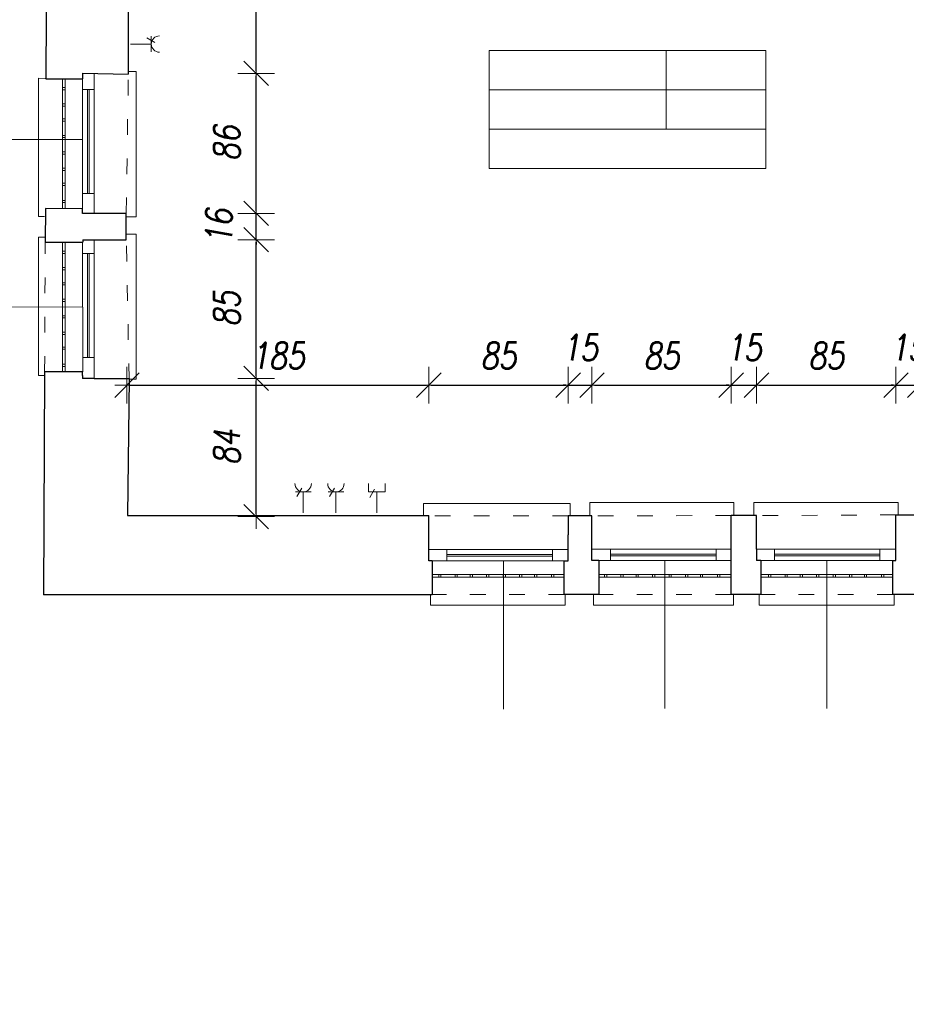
# Model space of a CAD drawing. Header units: millimetres. Extents: x -60479 to 14193, y -32440 to 949.
# Tile 3 of 68: x -56203 to -50784, y -28764 to -22746. Entities that reach past the tile are written whole.
import ezdxf

# ---------------------------------------------------------------- set-up
doc = ezdxf.new("R2010")
doc.units = ezdxf.units.MM
doc.header["$LTSCALE"] = 8
doc.linetypes.add('ACAD_ISO03W100', pattern=[30, 12, -18])
doc.layers.get('Defpoints').update_dxf_attribs({"lineweight": 0})
for name, color, linetype, lineweight in [('A_DIMEN', 7, 'Continuous', 0), ('BAM_OPISY POWIERZCHNI', 40, 'Continuous', 0), ('instalacje', 6, 'Continuous', 0), ('parter_dzwi i okna', 3, 'Continuous', 0), ('parter_kraty', 8, 'Continuous', 0), ('parter_parapet', 6, 'Continuous', 0), ('parter_podciąg', 2, 'ACAD_ISO03W100', 0), ('parter_rzut', 7, 'Continuous', 30), ('RZUT_wymiarowanie', 2, 'Continuous', 0), ('wymiarowanie', 4, 'Continuous', 0)]:
    doc.layers.add(name, color=color, linetype=linetype, lineweight=lineweight)
doc.styles.add('ROMANS1', font='romans.shx', dxfattribs={"width": 0.8, "oblique": 10})
doc.dimstyles.new('NARCH100', dxfattribs={"dimscale": 100, "dimtxt": 1.6, "dimasz": 0.15, "dimexe": 0, "dimexo": 0, "dimgap": 1, "dimtad": 1, "dimdec": 0, "dimlfac": 0.1, "dimrnd": 1, "dimdsep": 46, "dimtxsty": 'ROMANS1', "dimblk": 'wym', "dimcen": -1.5, "dimse1": 1, "dimse2": 1, "dimclrd": 4, "dimclre": 4, "dimclrt": 3, "dimadec": 0, "dimazin": 0, "dimtfac": 0.04, "dimtdec": 0, "dimtmove": 2, "dimatfit": 3, "dimldrblk": 'wym', "dimfxl": 0, "dimtolj": 1, "dimarcsym": 0})

# ---------------------------------------------------------------- blocks, each defined once
blk = doc.blocks.new('wym')
at = {"layer": 'A_DIMEN', "color": 4, "ltscale": 100}
for p, q in [((-5, -5), (5, 5)), ((0, -7.5), (0, 7.5)), ((-5, 0), (5, 0))]:
    blk.add_line(p, q, dxfattribs=at)
blk = doc.blocks.new('*D120')
at = {"layer": 'Defpoints', "color": 0, "transparency": 16777216}
for p in [(-59748.6, -24897.4), (-56051, -24897.4), (-56057.1, -26261.6)]:
    blk.add_point(p, dxfattribs=at)
at = {"layer": 'RZUT_wymiarowanie', "color": 4, "lineweight": -2, "transparency": 16777216}
blk.add_line((-59748.6, -26246.6), (-59748.6, -24912.4), dxfattribs=at)
at = {"layer": 'RZUT_wymiarowanie', "color": 4, "lineweight": -2, "transparency": 16777216, "xscale": 15, "yscale": 15, "zscale": 15}
for p, rotation in [((-59748.6, -24897.4), 90), ((-59748.6, -26261.6), 270)]:
    blk.add_blockref('wym', p, dxfattribs=dict(at, rotation=rotation))
at = {"layer": 'RZUT_wymiarowanie', "color": 3, "transparency": 16777216, "insert": (-59928.6, -25579.5), "char_height": 160, "attachment_point": 5, "rotation": 90, "style": 'ROMANS1'}
blk.add_mtext('\\A1;136', dxfattribs=at)
blk = doc.blocks.new('*D121')
at = {"layer": 'Defpoints', "color": 0, "transparency": 16777216}
for p in [(-59748.6, -23107.5), (-56043.1, -23107.5), (-56051, -24897.4)]:
    blk.add_point(p, dxfattribs=at)
at = {"layer": 'RZUT_wymiarowanie', "color": 4, "lineweight": -2, "transparency": 16777216}
blk.add_line((-59748.6, -24882.4), (-59748.6, -23122.5), dxfattribs=at)
at = {"layer": 'RZUT_wymiarowanie', "color": 4, "lineweight": -2, "transparency": 16777216, "xscale": 15, "yscale": 15, "zscale": 15}
for p, rotation in [((-59748.6, -23107.5), 90), ((-59748.6, -24897.4), 270)]:
    blk.add_blockref('wym', p, dxfattribs=dict(at, rotation=rotation))
at = {"layer": 'RZUT_wymiarowanie', "color": 3, "transparency": 16777216, "insert": (-59928.6, -24002.4), "char_height": 160, "attachment_point": 5, "rotation": 90, "style": 'ROMANS1'}
blk.add_mtext('\\A1;179', dxfattribs=at)
blk = doc.blocks.new('*D122')
at = {"layer": 'Defpoints', "color": 0, "transparency": 16777216}
for p in [(-59748.6, -21911.8), (-56037.8, -21911.8), (-56043.1, -23107.5)]:
    blk.add_point(p, dxfattribs=at)
at = {"layer": 'RZUT_wymiarowanie', "color": 4, "lineweight": -2, "transparency": 16777216}
blk.add_line((-59748.6, -23092.5), (-59748.6, -21926.8), dxfattribs=at)
at = {"layer": 'RZUT_wymiarowanie', "color": 4, "lineweight": -2, "transparency": 16777216, "xscale": 15, "yscale": 15, "zscale": 15}
for p, rotation in [((-59748.6, -21911.8), 90), ((-59748.6, -23107.5), 270)]:
    blk.add_blockref('wym', p, dxfattribs=dict(at, rotation=rotation))
at = {"layer": 'RZUT_wymiarowanie', "color": 3, "transparency": 16777216, "insert": (-59928.6, -22509.7), "char_height": 160, "attachment_point": 5, "rotation": 90, "style": 'ROMANS1'}
blk.add_mtext('\\A1;120', dxfattribs=at)
blk = doc.blocks.new('*D147')
at = {"layer": 'Defpoints', "color": 0, "transparency": 16777216}
for p in [(-60194.2, -1738.3), (-56057.1, -1738.3), (-56057.1, -26261.6)]:
    blk.add_point(p, dxfattribs=at)
at = {"layer": 'RZUT_wymiarowanie', "color": 4, "lineweight": -2, "transparency": 16777216}
blk.add_line((-60194.2, -26246.6), (-60194.2, -1753.3), dxfattribs=at)
at = {"layer": 'RZUT_wymiarowanie', "color": 4, "lineweight": -2, "transparency": 16777216, "xscale": 15, "yscale": 15, "zscale": 15}
for p, rotation in [((-60194.2, -1738.3), 90), ((-60194.2, -26261.6), 270)]:
    blk.add_blockref('wym', p, dxfattribs=dict(at, rotation=rotation))
at = {"layer": 'RZUT_wymiarowanie', "color": 3, "transparency": 16777216, "insert": (-60374.2, -13999.9), "char_height": 160, "attachment_point": 5, "rotation": 90, "style": 'ROMANS1'}
blk.add_mtext('\\A1;2452', dxfattribs=at)
blk = doc.blocks.new('*D228')
at = {"layer": 'Defpoints', "color": 0, "transparency": 16777216}
for p in [(-56057.1, -26261.6), (-53681.9, -26261.6), (-53681.9, -31813.7)]:
    blk.add_point(p, dxfattribs=at)
at = {"layer": 'RZUT_wymiarowanie', "color": 4, "lineweight": -2, "transparency": 16777216}
blk.add_line((-56042.1, -31813.7), (-53696.9, -31813.7), dxfattribs=at)
at = {"layer": 'RZUT_wymiarowanie', "color": 4, "lineweight": -2, "transparency": 16777216, "xscale": 15, "yscale": 15, "zscale": 15, "rotation": 179.9999999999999}
blk.add_blockref('wym', (-56057.1, -31813.7), dxfattribs=at)
at = {"layer": 'RZUT_wymiarowanie', "color": 4, "lineweight": -2, "transparency": 16777216, "xscale": 15, "yscale": 15, "zscale": 15}
blk.add_blockref('wym', (-53681.9, -31813.7), dxfattribs=at)
at = {"layer": 'RZUT_wymiarowanie', "color": 3, "transparency": 16777216, "insert": (-54869.5, -31633.7), "char_height": 160, "attachment_point": 5, "style": 'ROMANS1'}
blk.add_mtext('\\A1;238', dxfattribs=at)
blk = doc.blocks.new('*D229')
at = {"layer": 'Defpoints', "color": 0, "transparency": 16777216}
for p in [(-53681.9, -26261.6), (-52875, -26258.7), (-52875, -31813.7)]:
    blk.add_point(p, dxfattribs=at)
at = {"layer": 'RZUT_wymiarowanie', "color": 4, "lineweight": -2, "transparency": 16777216}
blk.add_line((-53666.9, -31813.7), (-52890, -31813.7), dxfattribs=at)
at = {"layer": 'RZUT_wymiarowanie', "color": 4, "lineweight": -2, "transparency": 16777216, "xscale": 15, "yscale": 15, "zscale": 15, "rotation": 179.9999999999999}
blk.add_blockref('wym', (-53681.9, -31813.7), dxfattribs=at)
at = {"layer": 'RZUT_wymiarowanie', "color": 4, "lineweight": -2, "transparency": 16777216, "xscale": 15, "yscale": 15, "zscale": 15}
blk.add_blockref('wym', (-52875, -31813.7), dxfattribs=at)
at = {"layer": 'RZUT_wymiarowanie', "color": 3, "transparency": 16777216, "insert": (-53278.5, -31633.7), "char_height": 160, "attachment_point": 5, "style": 'ROMANS1'}
blk.add_mtext('\\A1;81', dxfattribs=at)
blk = doc.blocks.new('*D230')
at = {"layer": 'Defpoints', "color": 0, "transparency": 16777216}
for p in [(-52875, -26258.7), (-52663.1, -26258.7), (-52663.1, -31813.7)]:
    blk.add_point(p, dxfattribs=at)
at = {"layer": 'RZUT_wymiarowanie', "color": 4, "lineweight": -2, "transparency": 16777216}
for p, q in [((-52890, -31813.7), (-52905, -31813.7)), ((-52875, -31813.7), (-52663.1, -31813.7)), ((-52648.1, -31813.7), (-52633.1, -31813.7))]:
    blk.add_line(p, q, dxfattribs=at)
at = {"layer": 'RZUT_wymiarowanie', "color": 4, "lineweight": -2, "transparency": 16777216, "xscale": 15, "yscale": 15, "zscale": 15}
for p, rotation in [((-52875, -31813.7), 359.9999999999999), ((-52663.1, -31813.7), 179.9999999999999)]:
    blk.add_blockref('wym', p, dxfattribs=dict(at, rotation=rotation))
at = {"layer": 'RZUT_wymiarowanie', "color": 3, "transparency": 16777216, "insert": (-52769.1, -31594.7), "char_height": 160, "attachment_point": 5, "style": 'ROMANS1'}
blk.add_mtext('\\A1;21', dxfattribs=at)
blk = doc.blocks.new('*D231')
at = {"layer": 'Defpoints', "color": 0, "transparency": 16777216}
for p in [(-52663.1, -26258.7), (-51855.1, -26258.7), (-51855.1, -31813.7)]:
    blk.add_point(p, dxfattribs=at)
at = {"layer": 'RZUT_wymiarowanie', "color": 4, "lineweight": -2, "transparency": 16777216}
blk.add_line((-52648.1, -31813.7), (-51870.1, -31813.7), dxfattribs=at)
at = {"layer": 'RZUT_wymiarowanie', "color": 4, "lineweight": -2, "transparency": 16777216, "xscale": 15, "yscale": 15, "zscale": 15, "rotation": 179.9999999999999}
blk.add_blockref('wym', (-52663.1, -31813.7), dxfattribs=at)
at = {"layer": 'RZUT_wymiarowanie', "color": 4, "lineweight": -2, "transparency": 16777216, "xscale": 15, "yscale": 15, "zscale": 15}
blk.add_blockref('wym', (-51855.1, -31813.7), dxfattribs=at)
at = {"layer": 'RZUT_wymiarowanie', "color": 3, "transparency": 16777216, "insert": (-52259.1, -31633.7), "char_height": 160, "attachment_point": 5, "style": 'ROMANS1'}
blk.add_mtext('\\A1;81', dxfattribs=at)
blk = doc.blocks.new('*D232')
at = {"layer": 'Defpoints', "color": 0, "transparency": 16777216}
for p in [(-51855.1, -26258.7), (-51673.5, -26258.7), (-51673.5, -31813.7)]:
    blk.add_point(p, dxfattribs=at)
at = {"layer": 'RZUT_wymiarowanie', "color": 4, "lineweight": -2, "transparency": 16777216}
for p, q in [((-51870.1, -31813.7), (-51885.1, -31813.7)), ((-51855.1, -31813.7), (-51673.5, -31813.7)), ((-51658.5, -31813.7), (-51643.5, -31813.7))]:
    blk.add_line(p, q, dxfattribs=at)
at = {"layer": 'RZUT_wymiarowanie', "color": 4, "lineweight": -2, "transparency": 16777216, "xscale": 15, "yscale": 15, "zscale": 15}
for p, rotation in [((-51855.1, -31813.7), 359.9999999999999), ((-51673.5, -31813.7), 179.9999999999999)]:
    blk.add_blockref('wym', p, dxfattribs=dict(at, rotation=rotation))
at = {"layer": 'RZUT_wymiarowanie', "color": 3, "transparency": 16777216, "insert": (-51764.3, -31610.4), "char_height": 160, "attachment_point": 5, "style": 'ROMANS1'}
blk.add_mtext('\\A1;18', dxfattribs=at)
blk = doc.blocks.new('*D233')
at = {"layer": 'Defpoints', "color": 0, "transparency": 16777216}
for p in [(-51673.5, -26258.7), (-50866.5, -26258.7), (-50866.5, -31813.7)]:
    blk.add_point(p, dxfattribs=at)
at = {"layer": 'RZUT_wymiarowanie', "color": 4, "lineweight": -2, "transparency": 16777216}
blk.add_line((-51658.5, -31813.7), (-50881.5, -31813.7), dxfattribs=at)
at = {"layer": 'RZUT_wymiarowanie', "color": 4, "lineweight": -2, "transparency": 16777216, "xscale": 15, "yscale": 15, "zscale": 15, "rotation": 179.9999999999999}
blk.add_blockref('wym', (-51673.5, -31813.7), dxfattribs=at)
at = {"layer": 'RZUT_wymiarowanie', "color": 4, "lineweight": -2, "transparency": 16777216, "xscale": 15, "yscale": 15, "zscale": 15}
blk.add_blockref('wym', (-50866.5, -31813.7), dxfattribs=at)
at = {"layer": 'RZUT_wymiarowanie', "color": 3, "transparency": 16777216, "insert": (-51270, -31633.7), "char_height": 160, "attachment_point": 5, "style": 'ROMANS1'}
blk.add_mtext('\\A1;81', dxfattribs=at)
blk = doc.blocks.new('*D234')
at = {"layer": 'Defpoints', "color": 0, "transparency": 16777216}
for p in [(-50866.5, -26258.7), (-50668.1, -26258.7), (-50668.1, -31813.7)]:
    blk.add_point(p, dxfattribs=at)
at = {"layer": 'RZUT_wymiarowanie', "color": 4, "lineweight": -2, "transparency": 16777216}
for p, q in [((-50881.5, -31813.7), (-50896.5, -31813.7)), ((-50866.5, -31813.7), (-50668.1, -31813.7)), ((-50653.1, -31813.7), (-50638.1, -31813.7))]:
    blk.add_line(p, q, dxfattribs=at)
at = {"layer": 'RZUT_wymiarowanie', "color": 4, "lineweight": -2, "transparency": 16777216, "xscale": 15, "yscale": 15, "zscale": 15}
for p, rotation in [((-50866.5, -31813.7), 359.9999999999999), ((-50668.1, -31813.7), 179.9999999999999)]:
    blk.add_blockref('wym', p, dxfattribs=dict(at, rotation=rotation))
at = {"layer": 'RZUT_wymiarowanie', "color": 3, "transparency": 16777216, "insert": (-50767.3, -31623.4), "char_height": 160, "attachment_point": 5, "style": 'ROMANS1'}
blk.add_mtext('\\A1;20', dxfattribs=at)
blk = doc.blocks.new('*D178')
at = {"layer": 'Defpoints', "color": 0, "transparency": 16777216}
for p in [(-56057.1, -26261.6), (-1532.1, -26294.4), (-1532.1, -32327.7)]:
    blk.add_point(p, dxfattribs=at)
at = {"layer": 'RZUT_wymiarowanie', "color": 4, "lineweight": -2, "transparency": 16777216}
blk.add_line((-56042.1, -32327.7), (-1547.1, -32327.7), dxfattribs=at)
at = {"layer": 'RZUT_wymiarowanie', "color": 4, "lineweight": -2, "transparency": 16777216, "xscale": 15, "yscale": 15, "zscale": 15, "rotation": 179.9999999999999}
blk.add_blockref('wym', (-56057.1, -32327.7), dxfattribs=at)
at = {"layer": 'RZUT_wymiarowanie', "color": 4, "lineweight": -2, "transparency": 16777216, "xscale": 15, "yscale": 15, "zscale": 15}
blk.add_blockref('wym', (-1532.1, -32327.7), dxfattribs=at)
at = {"layer": 'RZUT_wymiarowanie', "color": 3, "transparency": 16777216, "insert": (-28794.6, -32147.7), "char_height": 160, "attachment_point": 5, "style": 'ROMANS1'}
blk.add_mtext('\\A1;5453', dxfattribs=at)
blk = doc.blocks.new('*D269')
at = {"layer": 'Defpoints', "color": 0, "transparency": 16777216}
for p in [(-55534.5, -24938.1), (-54757.6, -24938.1), (-55547.9, -25783)]:
    blk.add_point(p, dxfattribs=at)
at = {"layer": 'instalacje', "color": 4, "lineweight": -2, "transparency": 16777216}
blk.add_line((-54757.6, -25768), (-54757.6, -24953.1), dxfattribs=at)
at = {"layer": 'instalacje', "color": 4, "lineweight": -2, "transparency": 16777216, "xscale": 15, "yscale": 15, "zscale": 15}
for p, rotation in [((-54757.6, -24938.1), 90), ((-54757.6, -25783), 270)]:
    blk.add_blockref('wym', p, dxfattribs=dict(at, rotation=rotation))
at = {"layer": 'instalacje', "color": 3, "transparency": 16777216, "insert": (-54937.6, -25360.5), "char_height": 160, "attachment_point": 5, "rotation": 90, "style": 'ROMANS1'}
blk.add_mtext('\\A1;84', dxfattribs=at)
blk = doc.blocks.new('*D270')
at = {"layer": 'Defpoints', "color": 0, "transparency": 16777216}
for p in [(-55748.8, -24090.3), (-54757.6, -24090.3), (-55534.5, -24938.1)]:
    blk.add_point(p, dxfattribs=at)
at = {"layer": 'instalacje', "color": 4, "lineweight": -2, "transparency": 16777216}
blk.add_line((-54757.6, -24923.1), (-54757.6, -24105.3), dxfattribs=at)
at = {"layer": 'instalacje', "color": 4, "lineweight": -2, "transparency": 16777216, "xscale": 15, "yscale": 15, "zscale": 15}
for p, rotation in [((-54757.6, -24090.3), 90), ((-54757.6, -24938.1), 270)]:
    blk.add_blockref('wym', p, dxfattribs=dict(at, rotation=rotation))
at = {"layer": 'instalacje', "color": 3, "transparency": 16777216, "insert": (-54937.6, -24514.2), "char_height": 160, "attachment_point": 5, "rotation": 90, "style": 'ROMANS1'}
blk.add_mtext('\\A1;85', dxfattribs=at)
blk = doc.blocks.new('*D271')
at = {"layer": 'Defpoints', "color": 0, "transparency": 16777216}
for p in [(-55748.8, -23929.5), (-54757.6, -23929.5), (-55748.8, -24090.3)]:
    blk.add_point(p, dxfattribs=at)
at = {"layer": 'instalacje', "color": 4, "lineweight": -2, "transparency": 16777216}
for p, q in [((-54757.6, -23914.5), (-54757.6, -23899.5)), ((-54757.6, -24090.3), (-54757.6, -23929.5)), ((-54757.6, -24105.3), (-54757.6, -24120.3))]:
    blk.add_line(p, q, dxfattribs=at)
at = {"layer": 'instalacje', "color": 4, "lineweight": -2, "transparency": 16777216, "xscale": 15, "yscale": 15, "zscale": 15}
for p, rotation in [((-54757.6, -23929.5), 270), ((-54757.6, -24090.3), 90)]:
    blk.add_blockref('wym', p, dxfattribs=dict(at, rotation=rotation))
at = {"layer": 'instalacje', "color": 3, "transparency": 16777216, "insert": (-54985.1, -24011.9), "char_height": 160, "attachment_point": 5, "rotation": 90, "style": 'ROMANS1'}
blk.add_mtext('\\A1;16', dxfattribs=at)
blk = doc.blocks.new('*D272')
at = {"layer": 'Defpoints', "color": 0, "transparency": 16777216}
for p in [(-55748.8, -23073.8), (-54757.6, -23073.8), (-55748.8, -23929.5)]:
    blk.add_point(p, dxfattribs=at)
at = {"layer": 'instalacje', "color": 4, "lineweight": -2, "transparency": 16777216}
blk.add_line((-54757.6, -23914.5), (-54757.6, -23088.8), dxfattribs=at)
at = {"layer": 'instalacje', "color": 4, "lineweight": -2, "transparency": 16777216, "xscale": 15, "yscale": 15, "zscale": 15}
for p, rotation in [((-54757.6, -23073.8), 90), ((-54757.6, -23929.5), 270)]:
    blk.add_blockref('wym', p, dxfattribs=dict(at, rotation=rotation))
at = {"layer": 'instalacje', "color": 3, "transparency": 16777216, "insert": (-54937.6, -23501.7), "char_height": 160, "attachment_point": 5, "rotation": 90, "style": 'ROMANS1'}
blk.add_mtext('\\A1;86', dxfattribs=at)
blk = doc.blocks.new('*D273')
at = {"layer": 'Defpoints', "color": 0, "transparency": 16777216}
for p in [(-55531.4, -22054.8), (-54757.6, -22054.8), (-55748.8, -23073.8)]:
    blk.add_point(p, dxfattribs=at)
at = {"layer": 'instalacje', "color": 4, "lineweight": -2, "transparency": 16777216}
blk.add_line((-54757.6, -23058.8), (-54757.6, -22069.8), dxfattribs=at)
at = {"layer": 'instalacje', "color": 4, "lineweight": -2, "transparency": 16777216, "xscale": 15, "yscale": 15, "zscale": 15}
for p, rotation in [((-54757.6, -22054.8), 90), ((-54757.6, -23073.8), 270)]:
    blk.add_blockref('wym', p, dxfattribs=dict(at, rotation=rotation))
at = {"layer": 'instalacje', "color": 3, "transparency": 16777216, "insert": (-54937.6, -22564.3), "char_height": 160, "attachment_point": 5, "rotation": 90, "style": 'ROMANS1'}
blk.add_mtext('\\A1;102', dxfattribs=at)
blk = doc.blocks.new('*D482')
at = {"layer": 'Defpoints', "color": 0, "transparency": 16777216}
for p in [(-53702.5, -24979.7), (-55547.9, -25783), (-53702.5, -25984)]:
    blk.add_point(p, dxfattribs=at)
at = {"layer": 'instalacje', "color": 4, "lineweight": -2, "transparency": 16777216}
blk.add_line((-55532.9, -24979.7), (-53717.5, -24979.7), dxfattribs=at)
at = {"layer": 'instalacje', "color": 4, "lineweight": -2, "transparency": 16777216, "xscale": 15, "yscale": 15, "zscale": 15, "rotation": 179.9999999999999}
blk.add_blockref('wym', (-55547.9, -24979.7), dxfattribs=at)
at = {"layer": 'instalacje', "color": 4, "lineweight": -2, "transparency": 16777216, "xscale": 15, "yscale": 15, "zscale": 15}
blk.add_blockref('wym', (-53702.5, -24979.7), dxfattribs=at)
at = {"layer": 'instalacje', "color": 3, "transparency": 16777216, "insert": (-54625.2, -24799.7), "char_height": 160, "attachment_point": 5, "style": 'ROMANS1'}
blk.add_mtext('\\A1;185', dxfattribs=at)
blk = doc.blocks.new('*D483')
at = {"layer": 'Defpoints', "color": 0, "transparency": 16777216}
for p in [(-52850.9, -24979.7), (-53702.5, -25984), (-52850.9, -25984)]:
    blk.add_point(p, dxfattribs=at)
at = {"layer": 'instalacje', "color": 4, "lineweight": -2, "transparency": 16777216}
blk.add_line((-53687.5, -24979.7), (-52865.9, -24979.7), dxfattribs=at)
at = {"layer": 'instalacje', "color": 4, "lineweight": -2, "transparency": 16777216, "xscale": 15, "yscale": 15, "zscale": 15, "rotation": 179.9999999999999}
blk.add_blockref('wym', (-53702.5, -24979.7), dxfattribs=at)
at = {"layer": 'instalacje', "color": 4, "lineweight": -2, "transparency": 16777216, "xscale": 15, "yscale": 15, "zscale": 15}
blk.add_blockref('wym', (-52850.9, -24979.7), dxfattribs=at)
at = {"layer": 'instalacje', "color": 3, "transparency": 16777216, "insert": (-53276.7, -24799.7), "char_height": 160, "attachment_point": 5, "style": 'ROMANS1'}
blk.add_mtext('\\A1;85', dxfattribs=at)
blk = doc.blocks.new('*D484')
at = {"layer": 'Defpoints', "color": 0, "transparency": 16777216}
for p in [(-52705.6, -24979.7), (-52850.9, -25984), (-52705.6, -25981.2)]:
    blk.add_point(p, dxfattribs=at)
at = {"layer": 'instalacje', "color": 4, "lineweight": -2, "transparency": 16777216}
for p, q in [((-52865.9, -24979.7), (-52880.9, -24979.7)), ((-52850.9, -24979.7), (-52705.6, -24979.7)), ((-52690.6, -24979.7), (-52675.6, -24979.7))]:
    blk.add_line(p, q, dxfattribs=at)
at = {"layer": 'instalacje', "color": 4, "lineweight": -2, "transparency": 16777216, "xscale": 15, "yscale": 15, "zscale": 15}
for p, rotation in [((-52850.9, -24979.7), 359.9999999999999), ((-52705.6, -24979.7), 179.9999999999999)]:
    blk.add_blockref('wym', p, dxfattribs=dict(at, rotation=rotation))
at = {"layer": 'instalacje', "color": 3, "transparency": 16777216, "insert": (-52778.2, -24749.7), "char_height": 160, "attachment_point": 5, "style": 'ROMANS1'}
blk.add_mtext('\\A1;15', dxfattribs=at)
blk = doc.blocks.new('*D485')
at = {"layer": 'Defpoints', "color": 0, "transparency": 16777216}
for p in [(-51854.5, -24979.7), (-52705.6, -25981.2), (-51854.5, -25973)]:
    blk.add_point(p, dxfattribs=at)
at = {"layer": 'instalacje', "color": 4, "lineweight": -2, "transparency": 16777216}
blk.add_line((-52690.6, -24979.7), (-51869.5, -24979.7), dxfattribs=at)
at = {"layer": 'instalacje', "color": 4, "lineweight": -2, "transparency": 16777216, "xscale": 15, "yscale": 15, "zscale": 15, "rotation": 179.9999999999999}
blk.add_blockref('wym', (-52705.6, -24979.7), dxfattribs=at)
at = {"layer": 'instalacje', "color": 4, "lineweight": -2, "transparency": 16777216, "xscale": 15, "yscale": 15, "zscale": 15}
blk.add_blockref('wym', (-51854.5, -24979.7), dxfattribs=at)
at = {"layer": 'instalacje', "color": 3, "transparency": 16777216, "insert": (-52280, -24799.7), "char_height": 160, "attachment_point": 5, "style": 'ROMANS1'}
blk.add_mtext('\\A1;85', dxfattribs=at)
blk = doc.blocks.new('*D486')
at = {"layer": 'Defpoints', "color": 0, "transparency": 16777216}
for p in [(-51699.7, -24979.7), (-51854.5, -25973), (-51699.7, -25981.2)]:
    blk.add_point(p, dxfattribs=at)
at = {"layer": 'instalacje', "color": 4, "lineweight": -2, "transparency": 16777216}
for p, q in [((-51869.5, -24979.7), (-51884.5, -24979.7)), ((-51854.5, -24979.7), (-51699.7, -24979.7)), ((-51684.7, -24979.7), (-51669.7, -24979.7))]:
    blk.add_line(p, q, dxfattribs=at)
at = {"layer": 'instalacje', "color": 4, "lineweight": -2, "transparency": 16777216, "xscale": 15, "yscale": 15, "zscale": 15}
for p, rotation in [((-51854.5, -24979.7), 359.9999999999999), ((-51699.7, -24979.7), 179.9999999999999)]:
    blk.add_blockref('wym', p, dxfattribs=dict(at, rotation=rotation))
at = {"layer": 'instalacje', "color": 3, "transparency": 16777216, "insert": (-51777.1, -24749.7), "char_height": 160, "attachment_point": 5, "style": 'ROMANS1'}
blk.add_mtext('\\A1;15', dxfattribs=at)
blk = doc.blocks.new('*D487')
at = {"layer": 'Defpoints', "color": 0, "transparency": 16777216}
for p in [(-50847.1, -24979.7), (-51699.7, -25981.2), (-50847.1, -25981.2)]:
    blk.add_point(p, dxfattribs=at)
at = {"layer": 'instalacje', "color": 4, "lineweight": -2, "transparency": 16777216}
blk.add_line((-51684.7, -24979.7), (-50862.1, -24979.7), dxfattribs=at)
at = {"layer": 'instalacje', "color": 4, "lineweight": -2, "transparency": 16777216, "xscale": 15, "yscale": 15, "zscale": 15, "rotation": 179.9999999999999}
blk.add_blockref('wym', (-51699.7, -24979.7), dxfattribs=at)
at = {"layer": 'instalacje', "color": 4, "lineweight": -2, "transparency": 16777216, "xscale": 15, "yscale": 15, "zscale": 15}
blk.add_blockref('wym', (-50847.1, -24979.7), dxfattribs=at)
at = {"layer": 'instalacje', "color": 3, "transparency": 16777216, "insert": (-51273.4, -24799.7), "char_height": 160, "attachment_point": 5, "style": 'ROMANS1'}
blk.add_mtext('\\A1;85', dxfattribs=at)
blk = doc.blocks.new('*D488')
at = {"layer": 'Defpoints', "color": 0, "transparency": 16777216}
for p in [(-50701.7, -24979.7), (-50847.1, -25981.2), (-50701.7, -25981.2)]:
    blk.add_point(p, dxfattribs=at)
at = {"layer": 'instalacje', "color": 4, "lineweight": -2, "transparency": 16777216}
for p, q in [((-50862.1, -24979.7), (-50877.1, -24979.7)), ((-50847.1, -24979.7), (-50701.7, -24979.7)), ((-50686.7, -24979.7), (-50671.7, -24979.7))]:
    blk.add_line(p, q, dxfattribs=at)
at = {"layer": 'instalacje', "color": 4, "lineweight": -2, "transparency": 16777216, "xscale": 15, "yscale": 15, "zscale": 15}
for p, rotation in [((-50847.1, -24979.7), 359.9999999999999), ((-50701.7, -24979.7), 179.9999999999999)]:
    blk.add_blockref('wym', p, dxfattribs=dict(at, rotation=rotation))
at = {"layer": 'instalacje', "color": 3, "transparency": 16777216, "insert": (-50774.4, -24749.7), "char_height": 160, "attachment_point": 5, "style": 'ROMANS1'}
blk.add_mtext('\\A1;15', dxfattribs=at)

msp = doc.modelspace()

# ---------------------------------------------------------------- linework, layer by layer
at = {"layer": 'BAM_OPISY POWIERZCHNI'}
msp.add_line((-52251.3, -22935), (-52251.3, -23415), dxfattribs=at)
for points in [[(-53333.3, -22935), (-53333.3, -23415), (-51642.7, -23415), (-51642.7, -22935)], [(-53333.3, -22935), (-51642.7, -22935)], [(-51642.7, -23175), (-53333.3, -23175)], [(-53333.3, -23415), (-53333.3, -23655), (-51642.7, -23655), (-51642.7, -23415)]]:
    msp.add_lwpolyline(points, dxfattribs=at)
at = {"layer": 'instalacje'}
for points in [[(-55377.3, -22886.2), (-55427, -22856.3)], [(-55398.9, -22846.8), (-55398.9, -22942.8)], [(-55398.9, -22894.8), (-55526.9, -22894.8)], [(-54518.6, -25631.7), (-54422.7, -25631.7)], [(-54479.3, -25610.1), (-54509.2, -25659.9)], [(-54470.7, -25631.7), (-54470.7, -25759.7)], [(-54318.6, -25631.7), (-54222.7, -25631.7)], [(-54279.3, -25610.1), (-54309.2, -25659.9)], [(-54270.7, -25631.7), (-54270.7, -25759.7)], [(-54070.9, -25581.5), (-54070.9, -25631.7)], [(-53970.4, -25631.7), (-54070.9, -25631.7)], [(-54033.8, -25615.9), (-54063.6, -25665.6)], [(-54020.7, -25631.7), (-54020.7, -25759.7)], [(-53970.4, -25581.5), (-53970.4, -25631.7)]]:
    msp.add_lwpolyline(points, dxfattribs=at)
for centre, start, end in [((-55348.6, -22894.8), 90, 270), ((-54470.7, -25581.5), 180, 360), ((-54270.7, -25581.5), 180, 360)]:
    msp.add_arc(centre, 50.2, start, end, dxfattribs=at)
at = {"layer": 'parter_dzwi i okna'}
for points in [[(-55818.6, -23901.1), (-55818.6, -23107.5)], [(-55748.8, -23929.5), (-55748.8, -23073.8)], [(-55748.8, -23173.2), (-55818.8, -23173.2)], [(-55789, -23808.8), (-55789, -23173.2)], [(-55779.5, -23808.8), (-55779.5, -23173.2)], [(-55748.8, -23808.8), (-55818.8, -23808.8)], [(-55818.5, -24898.9), (-55818.6, -24105.6)], [(-55748.8, -24938.1), (-55748.8, -24090.3)], [(-55748.8, -24174.2), (-55818.8, -24174.2)], [(-55789, -24809.8), (-55789, -24174.2)], [(-55779.5, -24809.8), (-55779.5, -24174.2)], [(-55748.8, -24809.8), (-55818.8, -24809.8)], [(-52850.9, -25984), (-53702.5, -25984)], [(-53593, -25984), (-53593, -26054)], [(-52947.7, -25984), (-52947.7, -26054)], [(-51854.5, -25981.2), (-52705.6, -25981.2)], [(-52591.7, -25981.2), (-52591.7, -26051.2)], [(-51946.4, -25981.2), (-51946.4, -26051.2)], [(-50847.1, -25981.2), (-51699.7, -25981.2)], [(-51590.4, -25981.2), (-51590.4, -26051.2)], [(-50945.1, -25981.2), (-50945.1, -26051.2)], [(-52875, -26054), (-53681.9, -26054)], [(-52947.7, -26015.2), (-53593, -26015.2)], [(-52947.7, -26024.8), (-53593, -26024.8)], [(-51855.1, -26051.2), (-52663.1, -26051.2)], [(-51946.4, -26012.4), (-52591.7, -26012.4)], [(-51946.4, -26022), (-52591.7, -26022)], [(-50866.5, -26051.2), (-51673.5, -26051.2)], [(-50945.1, -26012.4), (-51590.4, -26012.4)], [(-50945.1, -26022), (-51590.4, -26022)]]:
    msp.add_lwpolyline(points, dxfattribs=at)
at = {"layer": 'parter_kraty'}
for points in [[(-55942, -23107.5), (-55942, -23900.3)], [(-55926.3, -23107.5), (-55926.3, -23900.4)], [(-55926.3, -23159.8), (-55942, -23159.8)], [(-55926.3, -23173.5), (-55942, -23173.5)], [(-55926.3, -23259.9), (-55942, -23259.9)], [(-55926.3, -23273.6), (-55942, -23273.6)], [(-55926.3, -23352.3), (-55942, -23352.3)], [(-55926.3, -23366), (-55942, -23366)], [(-55926.3, -23452.7), (-55942, -23452.7)], [(-55926.3, -23466.4), (-55942, -23466.4)], [(-55926.3, -23553.8), (-55942, -23553.8)], [(-55926.3, -23567.5), (-55942, -23567.5)], [(-55926.3, -23654), (-55942, -23654)], [(-55926.3, -23667.7), (-55942, -23667.7)], [(-55926.3, -23745.2), (-55942, -23745.2)], [(-55926.3, -23758.9), (-55942, -23758.9)], [(-55926.3, -23849.9), (-55942, -23849.9)], [(-55926.3, -23863.6), (-55942, -23863.6)], [(-55942, -24105.6), (-55942, -24898.1)], [(-55926.3, -24105.6), (-55926.3, -24898.2)], [(-55926.3, -24160.9), (-55942, -24160.9)], [(-55926.3, -24174.6), (-55942, -24174.6)], [(-55926.3, -24261), (-55942, -24261)], [(-55926.3, -24274.7), (-55942, -24274.7)], [(-55926.3, -24353.4), (-55942, -24353.4)], [(-55926.3, -24367.1), (-55942, -24367.1)], [(-55926.3, -24453.8), (-55942, -24453.8)], [(-55926.3, -24467.5), (-55942, -24467.5)], [(-55926.3, -24554.9), (-55942, -24554.9)], [(-55926.3, -24568.7), (-55942, -24568.7)], [(-55926.3, -24655.1), (-55942, -24655.1)], [(-55926.3, -24668.9), (-55942, -24668.9)], [(-55926.3, -24746.3), (-55942, -24746.3)], [(-55926.3, -24760.1), (-55942, -24760.1)], [(-55926.3, -24851), (-55942, -24851)], [(-55926.3, -24864.7), (-55942, -24864.7)], [(-53681.9, -26137.6), (-52875, -26137.6)], [(-53681.9, -26153.3), (-52875, -26153.3)], [(-53642.3, -26137.6), (-53642.3, -26153.3)], [(-53628.6, -26137.6), (-53628.6, -26153.3)], [(-53542.2, -26137.6), (-53542.2, -26153.3)], [(-53528.5, -26137.6), (-53528.5, -26153.3)], [(-53449.9, -26137.6), (-53449.9, -26153.3)], [(-53436.1, -26137.6), (-53436.1, -26153.3)], [(-53349.4, -26137.6), (-53349.4, -26153.3)], [(-53335.7, -26137.6), (-53335.7, -26153.3)], [(-53248.3, -26137.6), (-53248.3, -26153.3)], [(-53234.6, -26137.6), (-53234.6, -26153.3)], [(-53148.1, -26137.6), (-53148.1, -26153.3)], [(-53134.4, -26137.6), (-53134.4, -26153.3)], [(-53056.9, -26137.6), (-53056.9, -26153.3)], [(-53043.2, -26137.6), (-53043.2, -26153.3)], [(-52952.2, -26137.6), (-52952.2, -26153.3)], [(-52938.5, -26137.6), (-52938.5, -26153.3)], [(-52663.1, -26137.6), (-51855.1, -26137.6)], [(-52663.1, -26153.3), (-51855.1, -26153.3)], [(-52628.5, -26137.6), (-52628.5, -26153.3)], [(-52614.7, -26137.6), (-52614.7, -26153.3)], [(-52528.4, -26137.6), (-52528.4, -26153.3)], [(-52514.7, -26137.6), (-52514.7, -26153.3)], [(-52436, -26137.6), (-52436, -26153.3)], [(-52422.3, -26137.6), (-52422.3, -26153.3)], [(-52335.6, -26137.6), (-52335.6, -26153.3)], [(-52321.9, -26137.6), (-52321.9, -26153.3)], [(-52234.4, -26137.6), (-52234.4, -26153.3)], [(-52220.7, -26137.6), (-52220.7, -26153.3)], [(-52134.2, -26137.6), (-52134.2, -26153.3)], [(-52120.5, -26137.6), (-52120.5, -26153.3)], [(-52043, -26137.6), (-52043, -26153.3)], [(-52029.3, -26137.6), (-52029.3, -26153.3)], [(-51938.3, -26137.6), (-51938.3, -26153.3)], [(-51924.6, -26137.6), (-51924.6, -26153.3)], [(-51673.5, -26137.6), (-50866.5, -26137.6)], [(-51673.5, -26153.3), (-50866.5, -26153.3)], [(-51625.5, -26137.6), (-51625.5, -26153.3)], [(-51611.8, -26137.6), (-51611.8, -26153.3)], [(-51525.5, -26137.6), (-51525.5, -26153.3)], [(-51511.7, -26137.6), (-51511.7, -26153.3)], [(-51433.1, -26137.6), (-51433.1, -26153.3)], [(-51419.4, -26137.6), (-51419.4, -26153.3)], [(-51332.7, -26137.6), (-51332.7, -26153.3)], [(-51318.9, -26137.6), (-51318.9, -26153.3)], [(-51231.5, -26137.6), (-51231.5, -26153.3)], [(-51217.8, -26137.6), (-51217.8, -26153.3)], [(-51131.3, -26137.6), (-51131.3, -26153.3)], [(-51117.6, -26137.6), (-51117.6, -26153.3)], [(-51040.1, -26137.6), (-51040.1, -26153.3)], [(-51026.4, -26137.6), (-51026.4, -26153.3)], [(-50935.4, -26137.6), (-50935.4, -26153.3)], [(-50921.7, -26137.6), (-50921.7, -26153.3)]]:
    msp.add_lwpolyline(points, dxfattribs=at)
at = {"layer": 'parter_parapet'}
for points in [[(-56051.1, -23949.3), (-56088.2, -23949.3), (-56088.2, -23104.1), (-56047.4, -23104.3)], [(-55552.2, -23950), (-55492, -23950), (-55492, -23063.2), (-55539.4, -23063.3)], [(-55534.5, -24943.4), (-55492, -24943.4), (-55492, -24056.6), (-55551.9, -24056.7)], [(-56051.1, -24920.3), (-56088.2, -24920.3), (-56088.2, -24075.1), (-56047.4, -24075.3)], [(-52719.2, -25778.4), (-52719.2, -25696.2), (-51838.1, -25696.2), (-51838.1, -25776.6)], [(-51715.3, -25776.6), (-51715.3, -25696.2), (-50834.1, -25696.2), (-50834.1, -25772.4)], [(-53734.4, -25776.2), (-53734.4, -25702.2), (-52838.8, -25702.2), (-52838.8, -25778.4)], [(-53693.3, -26261.6), (-53693.3, -26324.3), (-52868.9, -26324.3), (-52868.9, -26258.7)], [(-52697.1, -26258.7), (-52697.1, -26324.3), (-51840.9, -26324.3), (-51840.9, -26258.7)], [(-51683.2, -26258.7), (-51683.2, -26324.3), (-50858.8, -26324.3), (-50858.8, -26258.7)]]:
    msp.add_lwpolyline(points, dxfattribs=at)
at = {"layer": 'parter_podciąg'}
for points in [[(-55552.2, -23929.5), (-55539.4, -23078)], [(-56051, -24897.4), (-56047.5, -24105.6)], [(-55534.5, -24943.4), (-55551.9, -24090.3)], [(-52850.9, -25778.4), (-53702.5, -25778.4)], [(-51854, -25776.6), (-52705.6, -25778.4)], [(-50847.1, -25772.4), (-51699.7, -25776.6)], [(-52875, -26258.7), (-53681.9, -26258.7)], [(-51855.1, -26258.7), (-52663.1, -26258.7)], [(-50866.5, -26258.7), (-51673.5, -26258.7)]]:
    msp.add_lwpolyline(points, dxfattribs=at)
at = {"layer": 'parter_rzut'}
for p, q in [((-56043.1, -23107.5), (-55818.4, -23107.5)), ((-55818.4, -23107.5), (-55818.4, -23072.4)), ((-55818.4, -23072.4), (-55539.4, -23078)), ((-55818.6, -23901.1, 56045.2), (-56046.6, -23899.7, 56045.2)), ((-55818.6, -23929.5), (-55818.6, -23901.1)), ((-55552.2, -23929.5), (-55818.6, -23929.5)), ((-55551.9, -24090.3), (-55552.2, -23929.5)), ((-55818.4, -24090.3), (-55551.9, -24090.3)), ((-55818.5, -24898.9), (-56051, -24897.4)), ((-55818.6, -24920.2), (-55818.6, -24898.9)), ((-55748.8, -24938.1), (-55534.5, -24938.1)), ((-51699.7, -25776.6), (-51854, -25776.6)), ((-51699.7, -25981.2), (-51699.7, -25776.6)), ((-53681.9, -26054), (-53681.9, -26261.6)), ((-53681.9, -26261.6), (-53868.5, -26261.6))]:
    msp.add_line(p, q, dxfattribs=at)
for points in [[(-56037.8, -21911.8), (-56043.1, -23107.5)], [(-48540.9, -22054.8), (-55539.4, -22054.8), (-55539.4, -23078)], [(-56046.6, -23899.7), (-56047.5, -24105.6)], [(-56047.5, -24105.6), (-55818.4, -24105.6)], [(-55818.4, -24090.3), (-55818.4, -24105.6)], [(-56051, -24897.4), (-56057.1, -26261.6)], [(-55818.6, -24920.2), (-55818.6, -24938.1)], [(-55748.8, -24938.1), (-55818.6, -24938.1)], [(-55534.5, -24938.1), (-55544.6, -25776.2), (-53702.5, -25776.2)], [(-53681.9, -26054), (-53702.5, -26054), (-53702.5, -25776.2)], [(-52705.6, -25850.3), (-52705.6, -25778.4), (-52850.9, -25778.4), (-52850.9, -25894.9)], [(-51854.5, -25894.9), (-51854, -25776.6)], [(-50847.1, -25894.9), (-50847.1, -25772.4), (-50701.7, -25772.4), (-50701.7, -25850.3)], [(-52663.1, -26051.2), (-52705.6, -26051.2), (-52705.6, -25850.3)], [(-52663.1, -26051.2), (-52663.1, -26258.7), (-52875, -26258.7), (-52875, -26054), (-52850.9, -26054), (-52850.9, -25894.9)], [(-51673.5, -26051.2), (-51673.5, -26258.7), (-51855.1, -26258.7), (-51855.1, -26051.2), (-51854.5, -26051.2), (-51854.5, -25894.9)], [(-50668.1, -26051.2), (-50668.1, -26258.7), (-50866.5, -26258.7), (-50866.5, -26051.2), (-50847.1, -26051.2), (-50847.1, -25894.9)], [(-51699.7, -25981.2), (-51699.7, -26051.2)], [(-51673.5, -26051.2), (-51699.7, -26051.2)], [(-53868.5, -26261.6), (-56057.1, -26261.6)]]:
    msp.add_lwpolyline(points, dxfattribs=at)
at = {"layer": 'wymiarowanie'}
for points in [[(-56724, -23477.1), (-55818.6, -23477.7)], [(-56724, -24501.7), (-55818.6, -24502.2)], [(-53247.2, -26959.5), (-53246.7, -26054)], [(-52259.7, -26956.6), (-52259.1, -26051.2)], [(-51270.5, -26956.6), (-51270, -26051.2)]]:
    msp.add_lwpolyline(points, dxfattribs=at)

# ---------------------------------------------------------------- dimensions: what is measured, and where the dimension line sits
at = {"layer": 'instalacje'}
for base, p1, p2, picture, middle in [((-54757.6, -22054.8), (-55748.8, -23073.8), (-55531.4, -22054.8), '*D273', (-54937.6, -22564.3)), ((-54757.6, -23073.8), (-55748.8, -23929.5), (-55748.8, -23073.8), '*D272', (-54937.6, -23501.7)), ((-54757.6, -24090.3), (-55534.5, -24938.1), (-55748.8, -24090.3), '*D270', (-54937.6, -24514.2)), ((-54757.6, -24938.1), (-55547.9, -25783), (-55534.5, -24938.1), '*D269', (-54937.6, -25360.5))]:
    dim = msp.add_linear_dim(base=base, p1=p1, p2=p2, angle=90, dimstyle='NARCH100', dxfattribs=at)
    dim.commit()
    dim.dimension.update_dxf_attribs({"geometry": picture, "text_midpoint": middle})
dim = msp.add_linear_dim(base=(-54757.6, -23929.5), p1=(-55748.8, -24090.3), p2=(-55748.8, -23929.5), angle=90, dimstyle='NARCH100', dxfattribs=at)
dim.commit()
dim.dimension.update_dxf_attribs({"geometry": '*D271', "text_midpoint": (-54985.1, -24011.9), "dimtype": 160})
for base, p1, p2, picture, middle in [((-52705.6, -24979.7), (-52850.9, -25984), (-52705.6, -25981.2), '*D484', (-52778.2, -24749.7)), ((-51699.7, -24979.7), (-51854.5, -25973), (-51699.7, -25981.2), '*D486', (-51777.1, -24749.7)), ((-50701.7, -24979.7), (-50847.1, -25981.2), (-50701.7, -25981.2), '*D488', (-50774.4, -24749.7)), ((-53702.5, -24979.7), (-55547.9, -25783), (-53702.5, -25984), '*D482', (-54625.2, -24799.7)), ((-52850.9, -24979.7), (-53702.5, -25984), (-52850.9, -25984), '*D483', (-53276.7, -24799.7)), ((-51854.5, -24979.7), (-52705.6, -25981.2), (-51854.5, -25973), '*D485', (-52280, -24799.7)), ((-50847.1, -24979.7), (-51699.7, -25981.2), (-50847.1, -25981.2), '*D487', (-51273.4, -24799.7))]:
    dim = msp.add_linear_dim(base=base, p1=p1, p2=p2, dimstyle='NARCH100', dxfattribs=at)
    dim.commit()
    dim.dimension.update_dxf_attribs({"geometry": picture, "text_midpoint": middle})
at = {"layer": 'RZUT_wymiarowanie'}
for base, p1, p2, picture, middle in [((-60194.2, -1738.3), (-56057.1, -26261.6), (-56057.1, -1738.3), '*D147', (-60374.2, -13999.9)), ((-59748.6, -21911.8), (-56043.1, -23107.5), (-56037.8, -21911.8), '*D122', (-59928.6, -22509.7)), ((-59748.6, -23107.5), (-56051, -24897.4), (-56043.1, -23107.5), '*D121', (-59928.6, -24002.4)), ((-59748.6, -24897.4), (-56057.1, -26261.6), (-56051, -24897.4), '*D120', (-59928.6, -25579.5))]:
    dim = msp.add_linear_dim(base=base, p1=p1, p2=p2, angle=90, dimstyle='NARCH100', dxfattribs=at)
    dim.commit()
    dim.dimension.update_dxf_attribs({"geometry": picture, "text_midpoint": middle})
for base, p1, p2, picture, middle in [((-53681.9, -31813.7), (-56057.1, -26261.6), (-53681.9, -26261.6), '*D228', (-54869.5, -31633.7)), ((-1532.0609, -32327.7224), (-56057.0718, -26261.5567), (-1532.0609, -26294.3741), '*D178', (-28794.5664, -32147.7224)), ((-52875, -31813.7), (-53681.9, -26261.6), (-52875, -26258.7), '*D229', (-53278.5, -31633.7)), ((-51855.1, -31813.7), (-52663.1, -26258.7), (-51855.1, -26258.7), '*D231', (-52259.1, -31633.7)), ((-50866.5, -31813.7), (-51673.5, -26258.7), (-50866.5, -26258.7), '*D233', (-51270, -31633.7))]:
    dim = msp.add_linear_dim(base=base, p1=p1, p2=p2, dimstyle='NARCH100', dxfattribs=at)
    dim.commit()
    dim.dimension.update_dxf_attribs({"geometry": picture, "text_midpoint": middle})
for base, p1, p2, picture, middle in [((-52663.1, -31813.7), (-52875, -26258.7), (-52663.1, -26258.7), '*D230', (-52769.1, -31594.7)), ((-51673.5, -31813.7), (-51855.1, -26258.7), (-51673.5, -26258.7), '*D232', (-51764.3, -31610.4)), ((-50668.1, -31813.7), (-50866.5, -26258.7), (-50668.1, -26258.7), '*D234', (-50767.3, -31623.4))]:
    dim = msp.add_linear_dim(base=base, p1=p1, p2=p2, dimstyle='NARCH100', dxfattribs=at)
    dim.commit()
    dim.dimension.update_dxf_attribs({"geometry": picture, "text_midpoint": middle, "dimtype": 160})

doc.saveas('drawing.dxf')
